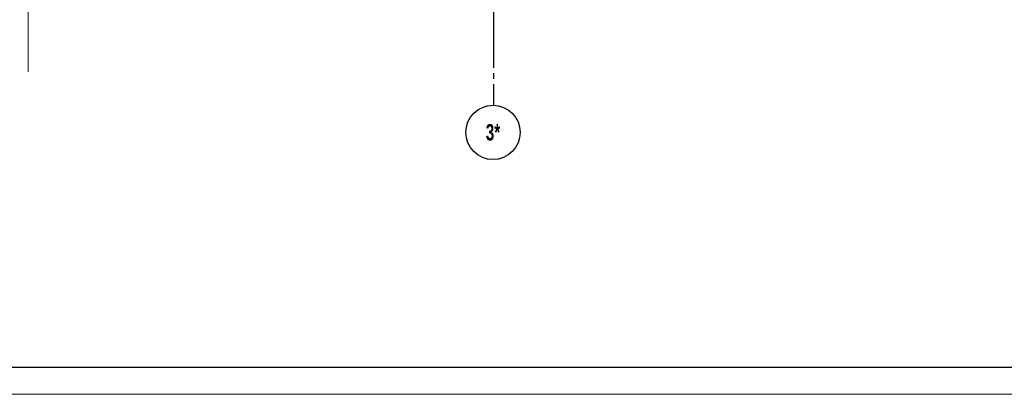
# Model space of a CAD drawing. Header units: millimetres. Extents: x 259029 to 2494469, y -731578 to -57567.
# Tile 88 of 207: x 367947 to 386053, y -613056 to -606166. Entities that reach past the tile are written whole.
import ezdxf

# ---------------------------------------------------------------- set-up
doc = ezdxf.new("R2010")
doc.units = ezdxf.units.MM
doc.linetypes.add('______5', pattern=[1100, 800, -100, 100, -100])
doc.linetypes.add('Б-1.1 оси$0$Б-1.1 Оси$0$GOST2.303 5', pattern=[24, 20, -1.5, 1, -1.5])
for name, color, linetype, lineweight in [('ОСИ', 151, 'Б-1.1 оси$0$Б-1.1 Оси$0$GOST2.303 5', 9), ('Размеры кладочные', 3, 'Continuous', 20), ('ТОНКИЕ', 7, 'Continuous', 9)]:
    doc.layers.add(name, color=color, linetype=linetype, lineweight=lineweight)
doc.layers.add('ТОЛСТЫЕ_ОСНОВНЫЕ', color=6, linetype='Continuous')
doc.styles.add('Century Gothic', font='GOTHIC.TTF')

# ---------------------------------------------------------------- blocks, each defined once
blk = doc.blocks.new('*U27')
at = {"layer": 'ТОЛСТЫЕ_ОСНОВНЫЕ', "color": 6}
blk.add_lwpolyline([(20, 5), (886, 5), (886, 415), (20, 415)], close=True, dxfattribs=at)
at = {"layer": 'ТОНКИЕ'}
blk.add_lwpolyline([(0, 0), (891, 0), (891, 420), (0, 420)], close=True, dxfattribs=at)
blk = doc.blocks.new('NSY101')
at = {"color": 0, "linetype": 'ByBlock', "lineweight": -2}
blk.add_circle((0, 0), 50, dxfattribs=at)
blk = doc.blocks.new('угловая')
at = {"layer": 'ОСИ', "color": 16, "linetype": '______5', "lineweight": 25}
for p, q in [((34054, 109311), (34054, 92834)), ((34054, 96983), (34054, 92193))]:
    blk.add_line(p, q, dxfattribs=at)
at = {"layer": 'ОСИ', "color": 16, "linetype": 'Continuous', "lineweight": 25, "xscale": 10, "yscale": 10, "zscale": 10}
blk.add_blockref('NSY101', (34046, 91695), dxfattribs=at)
at = {"layer": 'ОСИ', "color": 16, "linetype": 'Continuous', "lineweight": 25, "insert": (34046, 91695), "char_height": 300, "width": 525, "attachment_point": 5, "style": 'Century Gothic'}
blk.add_mtext('{\\fCentury Gothic|i0|b1;\\H300.000000;\\W0.700000;\\C16;3*}\\P', dxfattribs=at)

msp = doc.modelspace()

# ---------------------------------------------------------------- linework, layer by layer
at = {"layer": 'Размеры кладочные'}
msp.add_lwpolyline([(368103.6, -607126.3), (368103.6, -605903.4), (368214, -605877.8), (368013.7, -605829), (368103.6, -605801.5), (368103.6, -603992.5)], dxfattribs=at)

# ---------------------------------------------------------------- block references
at = {"xscale": 100, "yscale": 100, "zscale": 100}
msp.add_blockref('*U27', (316337.4, -613056), dxfattribs=at)
msp.add_blockref('угловая', (342604.9, -699934))

doc.saveas('drawing.dxf')
